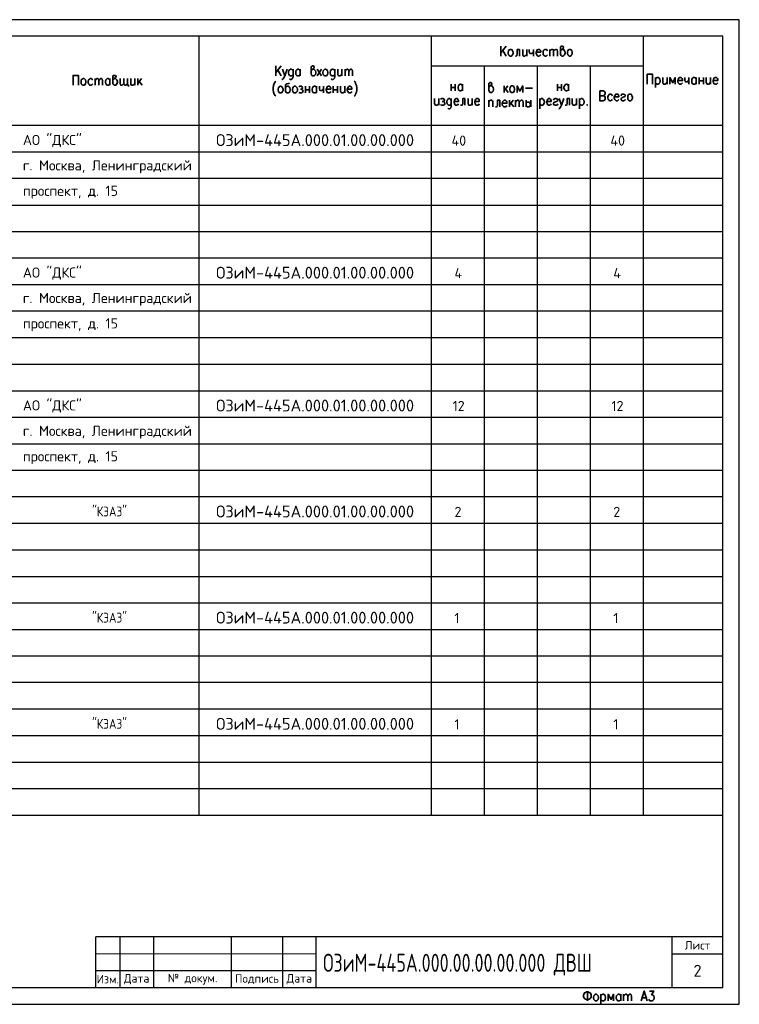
# Model space of a CAD drawing. Header units: millimetres. Extents: x -2 to 2563, y -1050 to -750.
# Tile 7 of 16: x 631 to 850, y -1050 to -750. Entities that reach past the tile are written whole.
import ezdxf

# ---------------------------------------------------------------- set-up
doc = ezdxf.new("R2010")
doc.units = ezdxf.units.MM
doc.layers.add('Cont', color=6, linetype='Continuous')
doc.layers.add('Text', color=3, linetype='Continuous')
doc.styles.add('Isocpeur', font='isocpeur.ttf')
doc.styles.add('simplex', font='simplex.shx', dxfattribs={"width": 0.9})
doc.styles.add('Style1', font='romans.shx', dxfattribs={"width": 0.8})

msp = doc.modelspace()

# ---------------------------------------------------------------- linework, layer by layer
at = {"color": 7, "linetype": 'Continuous', "lineweight": 25}
for p, q in [((850.24, -750.23), (426.2, -750.23)), ((850.24, -1050.02), (850.24, -750.23)), ((845.26, -790.6), (446.38, -790.6)), ((845.26, -798.63), (446.38, -798.63)), ((845.26, -806.76), (446.38, -806.76)), ((845.26, -814.8), (446.38, -814.8)), ((845.26, -822.84), (446.38, -822.84)), ((845.26, -830.96), (446.38, -830.96)), ((845.26, -839), (446.38, -839)), ((845.26, -847.13), (446.38, -847.13)), ((845.26, -855.17), (446.38, -855.17)), ((845.26, -863.29), (446.38, -863.29)), ((845.26, -871.33), (446.38, -871.33)), ((845.26, -879.46), (446.38, -879.46)), ((845.26, -887.5), (446.38, -887.5)), ((845.26, -895.53), (446.38, -895.53)), ((845.26, -903.66), (446.38, -903.66)), ((845.26, -911.7), (446.38, -911.7)), ((845.26, -919.83), (446.38, -919.83)), ((845.26, -927.86), (446.38, -927.86)), ((845.26, -935.99), (446.38, -935.99)), ((845.26, -944.03), (446.38, -944.03)), ((845.26, -952.07), (446.38, -952.07)), ((845.26, -960.19), (446.38, -960.19)), ((845.26, -968.23), (446.38, -968.23)), ((845.26, -976.36), (446.38, -976.36)), ((845.26, -984.4), (446.38, -984.4)), ((426.2, -1050.02), (850.24, -1050.02))]:
    msp.add_line(p, q, dxfattribs=at)
at = {"color": 7, "linetype": 'Continuous', "lineweight": 35}
for p, q in [((779.29, -758.27), (777.63, -760.28)), ((777.63, -758.27), (777.63, -761.33)), ((779.29, -761.33), (778.24, -759.58)), ((783.31, -759.32), (783.31, -761.33)), ((785.49, -759.32), (785.49, -761.33)), ((787.59, -759.32), (787.59, -761.33)), ((792.57, -759.32), (792.57, -761.33)), ((710.78, -764.3), (709.12, -766.31)), ((709.12, -764.3), (709.12, -767.35)), ((710.78, -767.35), (709.74, -765.61)), ((716.55, -765.34), (716.55, -767.35)), ((721.71, -765.34), (723.02, -767.35)), ((723.02, -765.34), (721.71, -767.35)), ((729.22, -765.34), (729.22, -767.35)), ((730.18, -765.34), (730.18, -767.35)), ((654.08, -768.14), (654.08, -770.15)), ((658.53, -768.14), (658.53, -770.15)), ((666.22, -768.14), (666.22, -770.15)), ((667.1, -768.14), (667.1, -770.15)), ((668.23, -768.14), (667.1, -769.63)), ((667.53, -769.01), (668.41, -770.15)), ((762.51, -769.89), (762.51, -771.9)), ((763.73, -769.89), (763.73, -771.9)), ((765.92, -769.89), (765.92, -771.9)), ((778.59, -770.41), (778.59, -772.42)), ((779.72, -770.41), (778.59, -771.81)), ((794.84, -769.89), (794.84, -771.9)), ((796.06, -769.89), (796.06, -771.9)), ((798.25, -769.89), (798.25, -771.9)), ((824.72, -767.88), (824.72, -770.85)), ((828.22, -767.88), (828.22, -769.89)), ((834.86, -767.88), (834.86, -769.89)), ((837.13, -767.88), (837.13, -769.89)), ((838, -767.88), (838, -769.89)), ((838, -768.84), (839.31, -768.84)), ((839.31, -767.88), (839.31, -769.89)), ((841.5, -767.88), (841.5, -769.89)), ((718.12, -770.5), (718.12, -772.51)), ((718.12, -771.55), (719.35, -771.55)), ((719.35, -770.5), (719.35, -772.51)), ((721.53, -770.5), (721.53, -772.51)), ((723.63, -770.5), (723.63, -772.51)), ((726.6, -770.5), (726.6, -772.51)), ((726.6, -771.55), (727.91, -771.55)), ((727.91, -770.5), (727.91, -772.51)), ((730.09, -770.5), (730.09, -772.51)), ((762.51, -770.85), (763.73, -770.85)), ((779.02, -771.29), (779.9, -772.42)), ((785.14, -771.11), (787.24, -771.11)), ((794.84, -770.85), (796.06, -770.85)), ((758.75, -774.26), (758.75, -776.27)), ((766.7, -774.26), (766.7, -776.27)), ((768.89, -774.26), (768.89, -776.27)), ((773.96, -774.78), (773.96, -776.79)), ((777.28, -774.78), (777.28, -776.79)), ((780.25, -774.78), (780.25, -776.79)), ((781.38, -774.78), (780.25, -776.27)), ((780.68, -775.65), (781.56, -776.79)), ((782.08, -774.78), (782.08, -776.79)), ((785.32, -774.78), (785.32, -776.79)), ((786.8, -774.78), (786.8, -776.79)), ((789.51, -774.26), (789.51, -777.32)), ((798.51, -774.26), (798.51, -776.27)), ((800.69, -774.26), (800.69, -776.27)), ((801.57, -774.26), (801.57, -777.32)), ((804.01, -1046), (804.01, -1048.97)), ((808.12, -1046.96), (808.12, -1050.02)), ((814.15, -1046.96), (814.15, -1048.97)), ((815.02, -1046.96), (815.02, -1048.97)), ((820.7, -1048.01), (821.84, -1048.01))]:
    msp.add_line(p, q, dxfattribs=at)
at = {"color": 7, "lineweight": 20}
msp.add_line((654.34, -1034.63), (721.42, -1034.63), dxfattribs=at)
at = {"color": 7, "linetype": 'Continuous', "lineweight": 35}
for points in [[(795.8, -759.75), (795.98, -759.4), (796.24, -759.32), (796.59, -758.97), (796.67, -758.7), (796.59, -758.44), (796.5, -758.27), (796.15, -758.27), (795.89, -758.44), (795.8, -758.53), (795.8, -760.71), (795.89, -760.98), (795.98, -761.15), (796.24, -761.33), (796.59, -761.33), (796.85, -761.15), (797.02, -760.89), (797.2, -760.45), (797.2, -760.1), (797.02, -759.75), (796.85, -759.4), (796.59, -759.32), (796.24, -759.32)], [(783.31, -759.32), (782.61, -759.32), (782.61, -760.71), (782.52, -761.15), (782.26, -761.33), (782.08, -761.33)], [(784.27, -759.32), (784.27, -760.71), (784.35, -761.15), (784.62, -761.33), (784.97, -761.33), (785.14, -761.15), (785.49, -760.71)], [(786.28, -759.32), (786.28, -760.01), (786.45, -760.45), (786.63, -760.54), (786.98, -760.54), (787.24, -760.45), (787.59, -760.01)], [(788.37, -760.1), (789.77, -760.1), (789.77, -759.84), (789.68, -759.58), (789.51, -759.4), (789.33, -759.32), (788.99, -759.32), (788.72, -759.4), (788.55, -759.75), (788.37, -760.1), (788.37, -760.45), (788.55, -760.89), (788.72, -761.15), (788.99, -761.33), (789.33, -761.33), (789.51, -761.15), (789.77, -760.89)], [(791.87, -759.75), (791.61, -759.4), (791.43, -759.32), (791.08, -759.32), (790.82, -759.4), (790.56, -759.75), (790.47, -760.1), (790.47, -760.45), (790.56, -760.89), (790.82, -761.15), (791.08, -761.33), (791.43, -761.33), (791.61, -761.15), (791.87, -760.89)], [(792.57, -759.84), (792.92, -759.4), (793.09, -759.32), (793.35, -759.32), (793.62, -759.4), (793.7, -759.84), (793.7, -761.33)], [(793.7, -759.84), (794.05, -759.4), (794.32, -759.32), (794.49, -759.32), (794.75, -759.4), (794.84, -759.84), (794.84, -761.33)], [(719.87, -765.78), (720.13, -765.52), (720.31, -765.34), (720.66, -765.08), (720.83, -764.73), (720.66, -764.47), (720.57, -764.3), (720.22, -764.3), (719.96, -764.47), (719.87, -764.65), (719.87, -766.74), (719.96, -767.09), (720.13, -767.18), (720.31, -767.35), (720.66, -767.35), (720.92, -767.18), (721.18, -766.92), (721.27, -766.48), (721.27, -766.22), (721.18, -765.78), (720.92, -765.52), (720.66, -765.34), (720.31, -765.34)], [(647.35, -770.15), (647.35, -767.18), (649.01, -767.18), (649.01, -770.15)], [(659.49, -768.58), (659.76, -768.32), (659.93, -768.14), (660.28, -767.88), (660.46, -767.53), (660.28, -767.27), (660.19, -767.18), (659.84, -767.18), (659.58, -767.27), (659.49, -767.44), (659.49, -769.63), (659.58, -769.89), (659.76, -770.06), (659.93, -770.15), (660.28, -770.15), (660.54, -770.06), (660.72, -769.71), (660.89, -769.28), (660.89, -769.01), (660.72, -768.58), (660.54, -768.32), (660.28, -768.14), (659.93, -768.14)], [(711.83, -767.35), (711.57, -767.97), (711.31, -768.23), (711.13, -768.4), (710.96, -768.4)], [(711.13, -765.34), (711.83, -767.35), (712.53, -765.34)], [(714.37, -765.78), (714.19, -765.61), (714.1, -765.52), (713.84, -765.34), (713.58, -765.34), (713.32, -765.52), (713.06, -765.78), (712.97, -766.22), (712.97, -766.48), (713.06, -766.92), (713.32, -767.18), (713.58, -767.35), (713.84, -767.35), (714.1, -767.18), (714.37, -766.92)], [(714.37, -765.34), (714.37, -767.62), (714.19, -768.05), (714.1, -768.23), (713.84, -768.4), (713.58, -768.4), (713.32, -768.23)], [(716.55, -766.92), (716.29, -767.18), (716.11, -767.35), (715.76, -767.35), (715.5, -767.18), (715.41, -767.09), (715.24, -766.92), (715.15, -766.48), (715.15, -766.22), (715.24, -765.78), (715.5, -765.52), (715.76, -765.34), (716.11, -765.34), (716.29, -765.52), (716.55, -765.78)], [(727.04, -765.78), (726.95, -765.61), (726.77, -765.52), (726.6, -765.34), (726.25, -765.34), (725.99, -765.52), (725.72, -765.78), (725.64, -766.22), (725.64, -766.48), (725.72, -766.92), (725.99, -767.18), (726.25, -767.35), (726.6, -767.35), (726.77, -767.18), (727.04, -766.92)], [(727.04, -765.34), (727.04, -767.62), (726.95, -768.05), (726.77, -768.23), (726.6, -768.4), (726.25, -768.4), (725.99, -768.23)], [(728, -765.34), (728, -766.74), (728.08, -767.18), (728.35, -767.35), (728.7, -767.35), (728.87, -767.18), (729.22, -766.74)], [(730.18, -765.87), (730.53, -765.52), (730.71, -765.34), (730.97, -765.34), (731.23, -765.52), (731.32, -765.87), (731.32, -767.35)], [(731.32, -765.87), (731.67, -765.52), (731.84, -765.34), (732.1, -765.34), (732.37, -765.52), (732.45, -765.87), (732.45, -767.35)], [(822.19, -769.89), (822.19, -766.83), (823.85, -766.83), (823.85, -769.89)], [(653.38, -768.58), (653.12, -768.32), (652.94, -768.14), (652.59, -768.14), (652.33, -768.32), (652.07, -768.58), (651.98, -769.01), (651.98, -769.28), (652.07, -769.71), (652.33, -770.06), (652.59, -770.15), (652.94, -770.15), (653.12, -770.06), (653.38, -769.71)], [(654.08, -768.75), (654.43, -768.32), (654.6, -768.14), (654.86, -768.14), (655.13, -768.32), (655.21, -768.75), (655.21, -770.15)], [(655.21, -768.75), (655.56, -768.32), (655.82, -768.14), (656, -768.14), (656.26, -768.32), (656.35, -768.75), (656.35, -770.15)], [(658.53, -769.71), (658.36, -770.06), (658.1, -770.15), (657.75, -770.15), (657.57, -770.06), (657.4, -769.89), (657.31, -769.71), (657.22, -769.28), (657.22, -769.01), (657.31, -768.58), (657.57, -768.32), (657.75, -768.14), (658.1, -768.14), (658.36, -768.32), (658.53, -768.58)], [(662.81, -769.63), (662.46, -770.06), (662.29, -770.15), (662.03, -770.15), (661.77, -770.06), (661.68, -769.63), (661.68, -768.14)], [(663.95, -769.63), (663.69, -770.06), (663.43, -770.15), (663.16, -770.15), (662.99, -770.06), (662.81, -769.63), (662.81, -768.14)], [(663.95, -768.14), (663.95, -770.15), (664.21, -770.15), (664.21, -770.59)], [(664.91, -768.14), (664.91, -769.63), (665, -770.06), (665.26, -770.15), (665.61, -770.15), (665.87, -770.06), (666.22, -769.63)], [(709.12, -768.93), (708.86, -769.19), (708.6, -769.63), (708.42, -770.24), (708.25, -770.94), (708.25, -771.55), (708.42, -772.25), (708.6, -772.86), (708.86, -773.3), (709.12, -773.56)], [(713.23, -769.54), (713.06, -769.63), (712.44, -769.8), (712.18, -769.98), (712.09, -770.24), (712.09, -771.99), (712.18, -772.25), (712.36, -772.42), (712.53, -772.51), (712.88, -772.51), (713.14, -772.42), (713.4, -772.07), (713.49, -771.72), (713.49, -771.37), (713.4, -770.94), (713.23, -770.85), (713.14, -770.67), (712.88, -770.5), (712.53, -770.5), (712.36, -770.67), (712.09, -770.94)], [(732.98, -768.93), (733.24, -769.19), (733.41, -769.63), (733.68, -770.24), (733.76, -770.94), (733.76, -771.55), (733.68, -772.25), (733.41, -772.86), (733.24, -773.3), (732.98, -773.56)], [(765.92, -771.46), (765.74, -771.72), (765.48, -771.9), (765.13, -771.9), (764.96, -771.72), (764.78, -771.64), (764.69, -771.46), (764.61, -771.02), (764.61, -770.76), (764.69, -770.33), (764.96, -770.06), (765.13, -769.89), (765.48, -769.89), (765.74, -770.06), (765.92, -770.33)], [(773.96, -770.85), (774.22, -770.5), (774.39, -770.41), (774.74, -770.06), (774.92, -769.8), (774.74, -769.54), (774.66, -769.36), (774.31, -769.36), (774.13, -769.54), (773.96, -769.63), (773.96, -771.81), (774.13, -772.07), (774.22, -772.25), (774.39, -772.42), (774.74, -772.42), (775, -772.25), (775.27, -771.99), (775.35, -771.55), (775.35, -771.29), (775.27, -770.85), (775, -770.5), (774.74, -770.41), (774.39, -770.41)], [(784.27, -772.42), (784.27, -770.41), (783.39, -771.99), (782.61, -770.41), (782.61, -772.42)], [(798.25, -771.46), (798.07, -771.72), (797.81, -771.9), (797.46, -771.9), (797.2, -771.72), (797.11, -771.64), (797.02, -771.46), (796.85, -771.02), (796.85, -770.76), (797.02, -770.33), (797.2, -770.06), (797.46, -769.89), (797.81, -769.89), (798.07, -770.06), (798.25, -770.33)], [(824.72, -768.32), (824.98, -767.97), (825.25, -767.88), (825.51, -767.88), (825.77, -767.97), (826.03, -768.32), (826.12, -768.75), (826.12, -769.01), (826.03, -769.45), (825.77, -769.71), (825.51, -769.89), (825.25, -769.89), (824.98, -769.71), (824.72, -769.45)], [(826.91, -767.88), (826.91, -769.28), (827.08, -769.71), (827.26, -769.89), (827.61, -769.89), (827.87, -769.71), (828.22, -769.28)], [(830.75, -769.89), (830.75, -767.88), (829.96, -769.45), (829.09, -767.88), (829.09, -769.89)], [(831.54, -768.75), (832.94, -768.75), (832.94, -768.4), (832.85, -768.14), (832.67, -767.97), (832.5, -767.88), (832.15, -767.88), (831.89, -767.97), (831.62, -768.32), (831.54, -768.75), (831.54, -769.01), (831.62, -769.45), (831.89, -769.71), (832.15, -769.89), (832.5, -769.89), (832.67, -769.71), (832.94, -769.45)], [(833.63, -767.88), (833.63, -768.58), (833.72, -769.01), (833.98, -769.19), (834.33, -769.19), (834.6, -769.01), (834.86, -768.58)], [(837.13, -769.45), (836.87, -769.71), (836.61, -769.89), (836.26, -769.89), (836.08, -769.71), (835.91, -769.63), (835.82, -769.45), (835.73, -769.01), (835.73, -768.75), (835.82, -768.32), (836.08, -767.97), (836.26, -767.88), (836.61, -767.88), (836.87, -767.97), (837.13, -768.32)], [(840.19, -767.88), (840.19, -769.28), (840.36, -769.71), (840.54, -769.89), (840.89, -769.89), (841.15, -769.71), (841.5, -769.28)], [(842.28, -768.75), (843.68, -768.75), (843.68, -768.4), (843.6, -768.14), (843.42, -767.97), (843.25, -767.88), (842.9, -767.88), (842.63, -767.97), (842.37, -768.32), (842.28, -768.75), (842.28, -769.01), (842.37, -769.45), (842.63, -769.71), (842.9, -769.89), (843.25, -769.89), (843.42, -769.71), (843.68, -769.45)], [(716.11, -770.67), (716.46, -770.5), (716.81, -770.5), (717.16, -770.67), (717.25, -770.94), (717.16, -771.29), (716.9, -771.37), (716.64, -771.37)], [(716.9, -771.37), (717.16, -771.55), (717.25, -771.72), (717.42, -771.99), (717.25, -772.25), (717.16, -772.42), (716.9, -772.51), (716.46, -772.51), (716.11, -772.42)], [(721.53, -772.07), (721.36, -772.42), (721.09, -772.51), (720.74, -772.51), (720.48, -772.42), (720.39, -772.25), (720.31, -772.07), (720.13, -771.72), (720.13, -771.37), (720.31, -770.94), (720.48, -770.67), (720.74, -770.5), (721.09, -770.5), (721.36, -770.67), (721.53, -770.94)], [(722.4, -770.5), (722.4, -771.29), (722.49, -771.72), (722.67, -771.81), (723.02, -771.81), (723.28, -771.72), (723.63, -771.29)], [(724.41, -771.37), (725.81, -771.37), (725.81, -771.11), (725.72, -770.85), (725.64, -770.67), (725.38, -770.5), (725.03, -770.5), (724.76, -770.67), (724.59, -770.94), (724.41, -771.37), (724.41, -771.72), (724.59, -772.07), (724.76, -772.42), (725.03, -772.51), (725.38, -772.51), (725.64, -772.42), (725.81, -772.07)], [(728.78, -770.5), (728.78, -771.99), (728.96, -772.42), (729.13, -772.51), (729.48, -772.51), (729.74, -772.42), (730.09, -771.99)], [(730.88, -771.37), (732.28, -771.37), (732.28, -771.11), (732.19, -770.85), (732.02, -770.67), (731.84, -770.5), (731.49, -770.5), (731.23, -770.67), (731.05, -770.94), (730.88, -771.37), (730.88, -771.72), (731.05, -772.07), (731.23, -772.42), (731.49, -772.51), (731.84, -772.51), (732.02, -772.42), (732.28, -772.07)], [(808.82, -771.9), (807.77, -771.9), (807.77, -774.96), (808.82, -774.96), (809.17, -774.78), (809.26, -774.61), (809.43, -774.34), (809.43, -773.91), (809.26, -773.65), (809.17, -773.47), (808.82, -773.38), (807.77, -773.38)], [(808.82, -771.9), (809.17, -772.07), (809.26, -772.16), (809.43, -772.51), (809.43, -772.77), (809.26, -773.03), (809.17, -773.21), (808.82, -773.38)], [(811.62, -773.38), (811.35, -773.03), (811.09, -772.95), (810.74, -772.95), (810.57, -773.03), (810.3, -773.38), (810.22, -773.73), (810.22, -774.08), (810.3, -774.52), (810.57, -774.78), (810.74, -774.96), (811.09, -774.96), (811.35, -774.78), (811.62, -774.52)], [(812.14, -773.73), (813.54, -773.73), (813.54, -773.47), (813.45, -773.21), (813.36, -773.03), (813.1, -772.95), (812.75, -772.95), (812.49, -773.03), (812.31, -773.38), (812.14, -773.73), (812.14, -774.08), (812.31, -774.52), (812.49, -774.78), (812.75, -774.96), (813.1, -774.96), (813.36, -774.78), (813.54, -774.52)], [(814.24, -773.38), (814.32, -773.03), (814.67, -772.95), (815.02, -772.95), (815.37, -773.03), (815.55, -773.38), (815.37, -773.65), (815.2, -773.73), (814.59, -773.91), (814.32, -774.08), (814.24, -774.34), (814.24, -774.52), (814.32, -774.78), (814.67, -774.96), (815.02, -774.96), (815.37, -774.78), (815.55, -774.52)], [(757.44, -774.26), (757.44, -775.74), (757.62, -776.18), (757.79, -776.27), (758.14, -776.27), (758.4, -776.18), (758.75, -775.74)], [(759.28, -774.43), (759.63, -774.26), (759.98, -774.26), (760.33, -774.43), (760.5, -774.69), (760.33, -774.96), (760.15, -775.13), (759.8, -775.13)], [(760.15, -775.13), (760.33, -775.31), (760.5, -775.39), (760.59, -775.74), (760.5, -776), (760.33, -776.18), (760.15, -776.27), (759.63, -776.27), (759.28, -776.18)], [(762.51, -774.69), (762.42, -774.61), (762.34, -774.43), (762.07, -774.26), (761.72, -774.26), (761.55, -774.43), (761.29, -774.69), (761.2, -775.13), (761.2, -775.39), (761.29, -775.83), (761.55, -776.18), (761.72, -776.27), (762.07, -776.27), (762.34, -776.18), (762.51, -775.83)], [(762.51, -774.26), (762.51, -776.62), (762.42, -777.05), (762.34, -777.14), (762.07, -777.32), (761.72, -777.32), (761.55, -777.14)], [(763.38, -775.13), (764.78, -775.13), (764.78, -774.87), (764.61, -774.61), (764.52, -774.43), (764.26, -774.26), (763.91, -774.26), (763.73, -774.43), (763.47, -774.69), (763.38, -775.13), (763.38, -775.39), (763.47, -775.83), (763.73, -776.18), (763.91, -776.27), (764.26, -776.27), (764.52, -776.18), (764.78, -775.83)], [(766.7, -774.26), (766.01, -774.26), (766.01, -775.74), (765.92, -776.18), (765.66, -776.27), (765.39, -776.27)], [(767.67, -774.26), (767.67, -775.74), (767.75, -776.18), (768.01, -776.27), (768.28, -776.27), (768.54, -776.18), (768.89, -775.74)], [(769.68, -775.13), (771.07, -775.13), (771.07, -774.87), (770.99, -774.61), (770.9, -774.43), (770.64, -774.26), (770.29, -774.26), (770.02, -774.43), (769.85, -774.69), (769.68, -775.13), (769.68, -775.39), (769.85, -775.83), (770.02, -776.18), (770.29, -776.27), (770.64, -776.27), (770.9, -776.18), (771.07, -775.83)], [(773.96, -775.39), (774.22, -774.96), (774.48, -774.78), (774.83, -774.78), (775.09, -774.96), (775.18, -775.22), (775.18, -776.79)], [(777.28, -774.78), (776.58, -774.78), (776.58, -776.27), (776.49, -776.62), (776.23, -776.79), (775.97, -776.79)], [(778.06, -775.65), (779.46, -775.65), (779.46, -775.39), (779.37, -775.04), (779.2, -774.96), (779.02, -774.78), (778.67, -774.78), (778.41, -774.96), (778.15, -775.22), (778.06, -775.65), (778.06, -775.92), (778.15, -776.35), (778.41, -776.62), (778.67, -776.79), (779.02, -776.79), (779.2, -776.62), (779.46, -776.35)], [(782.08, -775.39), (782.43, -774.96), (782.69, -774.78), (782.96, -774.78), (783.13, -774.96), (783.22, -775.39), (783.22, -776.79)], [(783.22, -775.39), (783.57, -774.96), (783.83, -774.78), (784.09, -774.78), (784.27, -774.96), (784.44, -775.39), (784.44, -776.79)], [(785.32, -775.65), (785.49, -775.48), (785.66, -775.39), (786.01, -775.39), (786.19, -775.39), (786.36, -775.48), (786.45, -775.65), (786.63, -775.92), (786.63, -776.27), (786.45, -776.53), (786.36, -776.62), (786.19, -776.79), (785.66, -776.79), (785.49, -776.62), (785.32, -776.53)], [(789.51, -774.69), (789.68, -774.43), (789.95, -774.26), (790.3, -774.26), (790.56, -774.43), (790.73, -774.69), (790.91, -775.13), (790.91, -775.39), (790.73, -775.83), (790.56, -776.18), (790.3, -776.27), (789.95, -776.27), (789.68, -776.18), (789.51, -775.83)], [(791.61, -775.13), (792.92, -775.13), (792.92, -774.87), (792.83, -774.61), (792.74, -774.43), (792.48, -774.26), (792.13, -774.26), (791.96, -774.43), (791.69, -774.69), (791.61, -775.13), (791.61, -775.39), (791.69, -775.83), (791.96, -776.18), (792.13, -776.27), (792.48, -776.27), (792.74, -776.18), (792.92, -775.83)], [(793.62, -774.69), (793.79, -774.43), (794.14, -774.26), (794.49, -774.26), (794.84, -774.43), (794.93, -774.69), (794.84, -774.96), (794.58, -775.13), (793.97, -775.31), (793.79, -775.39), (793.62, -775.74), (793.62, -775.83), (793.79, -776.18), (794.14, -776.27), (794.49, -776.27), (794.84, -776.18), (794.93, -775.83)], [(796.06, -776.27), (795.8, -776.88), (795.63, -777.14), (795.36, -777.32), (795.28, -777.32)], [(795.36, -774.26), (796.06, -776.27), (796.76, -774.26)], [(798.51, -774.26), (797.81, -774.26), (797.81, -775.74), (797.72, -776.18), (797.46, -776.27), (797.2, -776.27)], [(799.38, -774.26), (799.38, -775.74), (799.56, -776.18), (799.73, -776.27), (800.08, -776.27), (800.34, -776.18), (800.69, -775.74)], [(801.57, -774.69), (801.83, -774.43), (802.09, -774.26), (802.44, -774.26), (802.62, -774.43), (802.88, -774.69), (802.97, -775.13), (802.97, -775.39), (802.88, -775.83), (802.62, -776.18), (802.44, -776.27), (802.09, -776.27), (801.83, -776.18), (801.57, -775.83)], [(820.35, -1048.97), (821.31, -1046), (822.19, -1048.97)], [(822.89, -1046), (824.2, -1046), (823.5, -1047.13), (823.85, -1047.13), (824.02, -1047.31), (824.2, -1047.39), (824.29, -1047.83), (824.29, -1048.09), (824.2, -1048.53), (823.94, -1048.88), (823.59, -1048.97), (823.24, -1048.97), (822.89, -1048.88), (822.8, -1048.7), (822.71, -1048.44)], [(808.12, -1047.39), (808.38, -1047.13), (808.56, -1046.96), (808.91, -1046.96), (809.17, -1047.13), (809.43, -1047.39), (809.52, -1047.83), (809.52, -1048.09), (809.43, -1048.53), (809.17, -1048.88), (808.91, -1048.97), (808.56, -1048.97), (808.38, -1048.88), (808.12, -1048.53)], [(811.96, -1048.97), (811.96, -1046.96), (811.18, -1048.53), (810.3, -1046.96), (810.3, -1048.97)], [(814.15, -1048.53), (813.89, -1048.88), (813.71, -1048.97), (813.36, -1048.97), (813.1, -1048.88), (813.01, -1048.7), (812.84, -1048.53), (812.75, -1048.09), (812.75, -1047.83), (812.84, -1047.39), (813.1, -1047.13), (813.36, -1046.96), (813.71, -1046.96), (813.89, -1047.13), (814.15, -1047.39)], [(815.02, -1047.57), (815.37, -1047.13), (815.63, -1046.96), (815.9, -1046.96), (816.07, -1047.13), (816.25, -1047.57), (816.25, -1048.97)], [(816.25, -1047.57), (816.6, -1047.13), (816.77, -1046.96), (817.03, -1046.96), (817.29, -1047.13), (817.38, -1047.57), (817.38, -1048.97)]]:
    msp.add_lwpolyline(points, dxfattribs=at)
for points in [[(780.42, -759.32), (780.77, -759.32), (781.03, -759.4), (781.21, -759.75), (781.38, -760.1), (781.38, -760.45), (781.21, -760.89), (781.03, -761.15), (780.77, -761.33), (780.42, -761.33), (780.16, -761.15), (779.99, -760.89), (779.9, -760.45), (779.9, -760.1), (779.99, -759.75), (780.16, -759.4)], [(798.42, -759.32), (798.77, -759.32), (799.03, -759.4), (799.21, -759.75), (799.38, -760.1), (799.38, -760.45), (799.21, -760.89), (799.03, -761.15), (798.77, -761.33), (798.42, -761.33), (798.25, -761.15), (797.98, -760.89), (797.9, -760.45), (797.9, -760.1), (797.98, -759.75), (798.25, -759.4)], [(724.06, -765.34), (724.41, -765.34), (724.59, -765.52), (724.85, -765.78), (724.94, -766.22), (724.94, -766.48), (724.85, -766.92), (724.59, -767.18), (724.41, -767.35), (724.06, -767.35), (723.8, -767.18), (723.54, -766.92), (723.45, -766.48), (723.45, -766.22), (723.54, -765.78), (723.8, -765.52)], [(650.41, -768.14), (650.76, -768.14), (650.93, -768.32), (651.19, -768.58), (651.28, -769.01), (651.28, -769.28), (651.19, -769.71), (650.93, -770.06), (650.76, -770.15), (650.41, -770.15), (650.14, -770.06), (649.88, -769.71), (649.8, -769.28), (649.8, -769.01), (649.88, -768.58), (650.14, -768.32)], [(780.86, -770.41), (781.21, -770.41), (781.47, -770.5), (781.73, -770.85), (781.82, -771.29), (781.82, -771.55), (781.73, -771.99), (781.47, -772.25), (781.21, -772.42), (780.86, -772.42), (780.68, -772.25), (780.42, -771.99), (780.33, -771.55), (780.33, -771.29), (780.42, -770.85), (780.68, -770.5)], [(710.35, -770.5), (710.7, -770.5), (710.96, -770.67), (711.13, -770.94), (711.31, -771.37), (711.31, -771.72), (711.13, -772.07), (710.96, -772.42), (710.7, -772.51), (710.35, -772.51), (710.17, -772.42), (709.91, -772.07), (709.82, -771.72), (709.82, -771.37), (709.91, -770.94), (710.17, -770.67)], [(714.72, -770.5), (715.07, -770.5), (715.33, -770.67), (715.59, -770.94), (715.68, -771.37), (715.68, -771.72), (715.59, -772.07), (715.33, -772.42), (715.07, -772.51), (714.72, -772.51), (714.54, -772.42), (714.28, -772.07), (714.19, -771.72), (714.19, -771.37), (714.28, -770.94), (714.54, -770.67)], [(816.77, -772.95), (817.12, -772.95), (817.38, -773.03), (817.56, -773.38), (817.73, -773.73), (817.73, -774.08), (817.56, -774.52), (817.38, -774.78), (817.12, -774.96), (816.77, -774.96), (816.51, -774.78), (816.33, -774.52), (816.25, -774.08), (816.25, -773.73), (816.33, -773.38), (816.51, -773.03)], [(803.93, -776), (803.84, -776.18), (803.93, -776.27), (804.01, -776.18)], [(803.75, -1046.26), (804.19, -1046.26), (804.54, -1046.43), (804.8, -1046.52), (805.06, -1046.87), (805.15, -1047.13), (805.15, -1047.74), (805.06, -1048.01), (804.8, -1048.27), (804.54, -1048.44), (804.19, -1048.53), (803.75, -1048.53), (803.4, -1048.44), (803.14, -1048.27), (802.97, -1048.01), (802.79, -1047.74), (802.79, -1047.13), (802.97, -1046.87), (803.14, -1046.52), (803.4, -1046.43)], [(806.37, -1046.96), (806.72, -1046.96), (806.98, -1047.13), (807.25, -1047.39), (807.33, -1047.83), (807.33, -1048.09), (807.25, -1048.53), (806.98, -1048.88), (806.72, -1048.97), (806.37, -1048.97), (806.2, -1048.88), (805.94, -1048.53), (805.85, -1048.09), (805.85, -1047.83), (805.94, -1047.39), (806.2, -1047.13)]]:
    msp.add_lwpolyline(points, close=True, dxfattribs=at)
at = {"layer": 'Cont', "color": 7}
for p, q in [((845.26, -755.21), (446.38, -755.21)), ((685.71, -755.21), (685.71, -992.52)), ((756.39, -755.21), (756.39, -992.52)), ((820.96, -755.21), (820.96, -992.52)), ((845.26, -1044.95), (845.26, -755.21)), ((756.39, -764.3), (820.96, -764.3)), ((772.56, -764.3), (772.56, -992.52)), ((788.72, -764.3), (788.72, -992.52)), ((804.8, -764.3), (804.8, -992.52)), ((845.26, -782.47), (446.38, -782.47)), ((845.26, -992.52), (446.38, -992.52)), ((845.26, -1029.47), (654.34, -1029.47)), ((654.34, -1044.95), (654.34, -1029.47)), ((661.56, -1029.47), (661.56, -1044.95)), ((671.88, -1029.47), (671.88, -1044.95)), ((695.62, -1044.95), (695.62, -1029.47)), ((711.1, -1029.47), (711.1, -1044.95)), ((721.42, -1044.95), (721.42, -1029.47)), ((829.78, -1044.95), (829.78, -1029.47)), ((829.78, -1034.63), (845.26, -1034.63)), ((721.42, -1039.79), (654.34, -1039.79)), ((845.26, -1044.95), (446.38, -1044.95))]:
    msp.add_line(p, q, dxfattribs=at)

# ---------------------------------------------------------------- texts
at = {"color": 0, "lineweight": 35, "style": 'simplex', "width": 0.7}
msp.add_text('ОЗиМ-445А.000.00.00.00.000 ДВШ', height=5.5, dxfattribs=at).set_placement((723.52, -1040.12))
at = {"lineweight": 25, "char_height": 3.612, "width": 81.4421, "attachment_point": 5, "style": 'Isocpeur'}
for insert in [(731.63, -786.9), (731.63, -827.26), (731.63, -867.72), (731.63, -899.96), (731.63, -932.29), (731.63, -964.62)]:
    msp.add_mtext('\\pxsm1.5,ql;ОЗиМ-445А.000.01.00.00.000', dxfattribs=dict(at, insert=insert))
at = {"color": 7, "lineweight": 25, "attachment_point": 5, "style": 'Isocpeur'}
for s, insert, char_height, width in [('\\pxsm1.5,ql;{\\H0.85714x;40\\H1.13334x; }', (803.33, -787.03), 3.612, 81.4421), ('\\pxsm1.5,ql;{\\H0.85714x;40}', (851.7, -787.03), 3.612, 81.4421), ('{\\H0.85714x;\\P\\pxsm1.5,ql;АО "ДКС"\\Pг. Москва, Ленинградский\\Pпроспект, д. 15\\H1.13334x; }', (672.8, -792.43), 3.612, 81.4421), ('\\pxsm1.5,ql;{\\H0.85714x;4\\H1.13334x; }', (804.22, -827.4), 3.612, 81.4421), ('\\pxsm1.5,ql;{\\H0.85714x;4}', (852.59, -827.4), 3.612, 81.4421), ('{\\H0.85714x;\\P\\pxsm1.5,ql;АО "ДКС"\\Pг. Москва, Ленинградский\\Pпроспект, д. 15\\H1.13334x; }', (672.8, -832.8), 3.612, 81.4421), ('\\pxsm1.5,ql;{\\H0.85714x;12\\H1.13334x; }', (803.66, -867.85), 3.612, 81.4421), ('\\pxsm1.5,ql;{\\H0.85714x;12}', (852.03, -867.85), 3.612, 81.4421), ('{\\H0.85714x;\\P\\pxsm1.5,ql;АО "ДКС"\\Pг. Москва, Ленинградский\\Pпроспект, д. 15\\H1.13334x; }', (672.8, -873.25), 3.612, 81.4421), ('\\pxsm1.5,ql;{\\H0.85714x;2\\H1.13334x; }', (804.22, -900.09), 3.612, 81.4421), ('\\pxsm1.5,ql;{\\H0.85714x;2}', (852.59, -900.09), 3.612, 81.4421), ('\\pxsm1.5,ql;{\\H0.85714x;1\\H1.13334x; }', (804.22, -932.42), 3.612, 81.4421), ('\\pxsm1.5,ql;{\\H0.85714x;1}', (852.59, -932.42), 3.612, 81.4421), ('\\pxsm1.5,ql;{\\H0.85714x;1\\H1.13334x; }', (804.22, -964.75), 3.612, 81.4421), ('\\pxsm1.5,ql;{\\H0.85714x;1}', (852.59, -964.75), 3.612, 81.4421), ('Лист', (837.52, -1032.05), 2.58, 20.64), ('2', (837.52, -1039.79), 3.61, 20.64), ('Изм.', (657.95, -1042.37), 2.58, 20.64), ('Дата', (666.72, -1042.37), 2.58, 20.64), ('№ докум.', (683.75, -1042.37), 2.58, 20.64), ('Подпись', (703.36, -1042.37), 2.58, 20.64), ('Дата', (716.26, -1042.37), 2.58, 20.64)]:
    msp.add_mtext(s, dxfattribs=dict(at, insert=insert, char_height=char_height, width=width))
at = {"layer": 'Text', "style": 'Style1', "width": 0.8}
for p in [(653.18, -901.46), (653.18, -933.79), (653.18, -966.12)]:
    msp.add_text('"КЭАЗ"', height=3, dxfattribs=at).set_placement(p)

doc.saveas('drawing.dxf')
